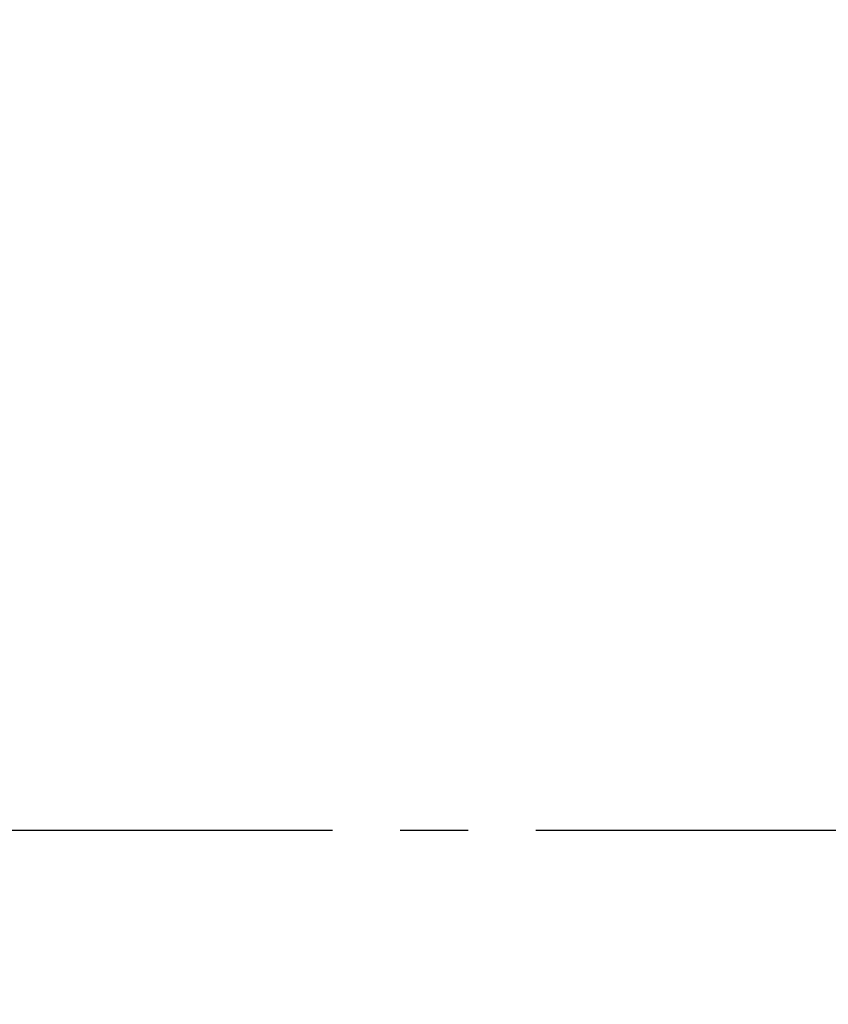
# Model space of a CAD drawing. Header units: millimetres. Extents: x 0 to 4200, y 0 to 2974.
# Tile 38 of 40: x 3290 to 3593, y 1757 to 2127. Entities that reach past the tile are written whole.
import ezdxf

# ---------------------------------------------------------------- set-up
doc = ezdxf.new("R2010")
doc.units = ezdxf.units.MM
doc.header["$LTSCALE"] = 10
doc.linetypes.add('CENTERX2', pattern=[20.32, 12.7, -2.54, 2.54, -2.54])
doc.layers.add('中心线层', color=6, linetype='CENTERX2', lineweight=25)
doc.layers.add('标注层', color=150, linetype='Continuous')
doc.styles.add('SLDTEXTSTYLE1', font='仿宋_GB2312')
doc.dimstyles.new('SLDDIMSTYLE0', dxfattribs={"dimtxt": 35, "dimasz": 40, "dimexe": 0, "dimexo": 0.0625, "dimgap": 8.75, "dimtad": 0, "dimtih": 1, "dimtoh": 1, "dimrnd": 1e-09, "dimzin": 12, "dimdsep": 46, "dimtxsty": 'SLDTEXTSTYLE1', "dimsah": 1, "dimcen": 0, "dimadec": 0, "dimazin": 3, "dimtfac": 1, "dimtdec": 3, "dimtofl": 0, "dimtmove": 0, "dimatfit": 3, "dimfxl": 1, "dimfrac": 2, "dimtolj": 1, "dimtzin": 12, "dimarcsym": 0})

# ---------------------------------------------------------------- blocks, each defined once
blk = doc.blocks.new('_D_3')
at = {"layer": '标注层'}
for p, q in [((3842.05, 2336.14), (3963.72, 2417.76)), ((3963.72, 2417.76), (4093.89, 2417.76))]:
    blk.add_line(p, q, dxfattribs=at)
blk.add_solid([(3842.05, 2336.14), (3878.05, 2354.27), (3872.48, 2362.58)], dxfattribs=at)
at = {"layer": '标注层', "char_height": 35, "attachment_point": 1, "style": 'SLDTEXTSTYLE1'}
for s, insert in [('%%c', (3973.72, 2462.88)), ('1844', (4012.42, 2462.88))]:
    blk.add_mtext(s, dxfattribs=dict(at, insert=insert))
blk = doc.blocks.new('SW_CENTERMARKSYMBOL_3')
at = {"layer": '中心线层', "color": 0}
blk.add_line((1, 0), (922.5, 0), dxfattribs=at)

msp = doc.modelspace()

# ---------------------------------------------------------------- linework, layer by layer
at = {"layer": '中心线层', "linetype": 'CENTERX2'}
msp.add_arc((3076.381, 1822.491), 922, 95, 85, dxfattribs=at)

# ---------------------------------------------------------------- block references
at = {"layer": '中心线层'}
msp.add_blockref('SW_CENTERMARKSYMBOL_3', (3076.381, 1822.491), dxfattribs=at)

# ---------------------------------------------------------------- dimensions: what is measured, and where the dimension line sits
at = {"layer": '标注层'}
dim = msp.add_diameter_dim_2p(p1=(2310.713, 1308.841), p2=(3842.049, 2336.141), dimstyle='SLDDIMSTYLE0', dxfattribs=at)
dim.commit()
dim.dimension.update_dxf_attribs({"geometry": '_D_3', "text_midpoint": (4033.803, 2440.998), "dimtype": 163})

doc.saveas('drawing.dxf')
